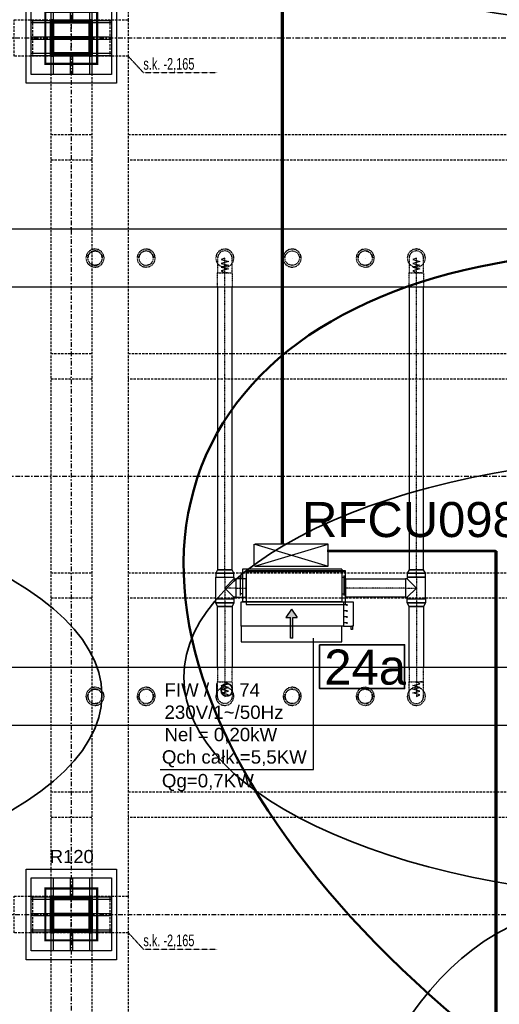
# Model space of a CAD drawing. Header units: centimetres. Extents: x -10729 to 144862, y -4437 to 43656.
# Tile 72 of 148: x 8589 to 9246, y 7277 to 8625. Entities that reach past the tile are written whole.
import ezdxf

# ---------------------------------------------------------------- set-up
doc = ezdxf.new("R2010")
doc.units = ezdxf.units.CM
doc.header["$LTSCALE"] = 0.1
for name, pattern in [('CADVENT_CENTERLINE', [9.9, 7.4, -1, 0.5, -1]), ('CADVENT_HIDDEN', [0.8, 0.25, -0.55]), ('Kondygnacja  -0_5$0$HIDDEN', [9.525, 6.35, -3.175]), ('Kondygnacja  -0_5$0$HIDDEN2', [4.7625, 3.175, -1.5875]), ('Osie rzutów$0$DASHDOT2', [12.7, 6.35, -3.175, 0, -3.175])]:
    doc.linetypes.add(name, pattern=pattern)
for name, color, linetype, lineweight in [('AU opis', 7, 'Continuous', 35), ('AU Sieć LON', 1, 'Continuous', 50), ('AU Strefa obsługiwana', 90, 'Continuous', 35), ('bgde_urządzenia', 3, 'Continuous', 30)]:
    doc.layers.add(name, color=color, linetype=linetype, lineweight=lineweight)
for name, color, linetype in [('AU Szafki Klimakonwektorów', 183, 'Continuous'), ('bgde-nawiewCEN', 7, 'Continuous'), ('bgde-nawiewEXP', 1, 'Continuous'), ('bgde-nawiewHIDDEN', 1, 'Continuous'), ('bgde_opis urządzen', 6, 'Continuous'), ('Kondygnacja  -0_5$0$ARCH_GK', 8, 'Continuous'), ('Kondygnacja  -0_5$0$ARCH_INFO_ODPORNOŚĆ OGNIOWA', 8, 'Continuous'), ('Kondygnacja  -0_5$0$ARCH_KONSTR_POWYŻEJ RZUTU', 8, 'Kondygnacja  -0_5$0$HIDDEN'), ('Kondygnacja  -0_5$0$ARCH_KONSTR_POWYŻEJ RZUTU_IST', 8, 'Kondygnacja  -0_5$0$HIDDEN2'), ('Kondygnacja  -0_5$0$ARCH_OKŁADZINA', 8, 'Continuous'), ('Kondygnacja  -0_5$0$ARCH_SŁUPY', 8, 'Continuous'), ('Osie rzutów$0$ARCH_INFO_OSIE_IST', 8, 'Osie rzutów$0$DASHDOT2'), ('Osie rzutów$0$ARCH_INFO_OSIE_OPISY_IST', 8, 'Continuous')]:
    doc.layers.add(name, color=color, linetype=linetype)
doc.layers.add('Kondygnacja  -0_5$0$ARCH_KONSTRUKCJA_NIEWIDOCZNA', color=8, linetype='Continuous', plot=False)
doc.styles.add('Arial', font='ARIAL.TTF')
doc.styles.add('Kondygnacja  -0_5$0$Arial', font='ARIAL.TTF')
doc.styles.add('Kondygnacja  -0_5$0$BIKTS', font='bikromsw.shx', dxfattribs={"width": 0.8})
pattern_1 = [(45, (-1133.3117, -3177.9858), (-0.6735192, 0.6735192), [])]

# ---------------------------------------------------------------- blocks, each defined once
blk = doc.blocks.new('Osie rzutów')
at = {"layer": 'Osie rzutów$0$ARCH_INFO_OSIE_IST', "ltscale": 10}
for p, q in [((8660, 12510), (8660, 4623.26)), ((8660, 8570), (8660, 8630)), ((4436.04, 8600), (15156.54, 8600)), ((8690, 8600), (8630, 8600)), ((4436.24, 8000), (15156.54, 8000)), ((8660, 7370), (8660, 7430)), ((4436.04, 7400), (15156.54, 7400)), ((8690, 7400), (8630, 7400))]:
    blk.add_line(p, q, dxfattribs=at)
blk = doc.blocks.new('Kondygnacja  -0_5$0$słup_kwadrat')
at = {"layer": 'Kondygnacja  -0_5$0$ARCH_SŁUPY', "lineweight": 40}
h = blk.add_hatch(dxfattribs=at)
h.set_pattern_fill('ANSI31', color=256, scale=0.3, style=0)
h.set_pattern_definition(pattern_1)
h.paths.add_polyline_path([(36, 34), (39, 34), (39, 84), (36, 84)])
h = blk.add_hatch(dxfattribs=at)
h.set_pattern_fill('ANSI31', color=256, scale=0.3, style=0)
h.set_pattern_definition(pattern_1)
h.paths.add_polyline_path([(89, 80), (89, 83), (39, 83), (39, 80)])
h = blk.add_hatch(dxfattribs=at)
h.set_pattern_fill('ANSI31', color=256, scale=0.3, style=0)
h.set_pattern_definition(pattern_1)
h.paths.add_polyline_path([(89, 34), (92, 34), (92, 84), (89, 84)])
h = blk.add_hatch(dxfattribs=at)
h.set_pattern_fill('ANSI31', color=256, scale=0.3, style=0)
h.set_pattern_definition(pattern_1)
h.paths.add_polyline_path([(89, 57.5), (89, 60.5), (39, 60.5), (39, 57.5)])
h = blk.add_hatch(dxfattribs=at)
h.set_pattern_fill('ANSI31', color=256, scale=0.3, style=0)
h.set_pattern_definition(pattern_1)
h.paths.add_polyline_path([(89, 35), (89, 38), (39, 38), (39, 35)])
at = {"layer": 'Kondygnacja  -0_5$0$ARCH_KONSTRUKCJA_NIEWIDOCZNA'}
blk.add_lwpolyline([(119, 109), (119, 9), (9, 9), (9, 109)], close=True, dxfattribs=at)
for points in [[(36, 109), (36, 84)], [(39, 109), (39, 84)], [(62.5, 109), (62.5, 83)], [(65.5, 109), (65.5, 83)], [(89, 109), (89, 84)], [(92, 109), (92, 84)], [(9, 83), (36, 83)], [(92, 83), (119, 83)], [(9, 80), (36, 80)], [(92, 80), (119, 80)], [(9, 60.5), (36, 60.5)], [(9, 57.5), (36, 57.5)], [(92, 60.5), (119, 60.5)], [(92, 57.5), (119, 57.5)], [(9, 38), (36, 38)], [(9, 35), (36, 35)], [(36, 34), (36, 9)], [(39, 34), (39, 9)], [(62.5, 35), (62.5, 9)], [(65.5, 35), (65.5, 9)], [(89, 34), (89, 9)], [(92, 38), (119, 38)], [(92, 35), (119, 35)], [(92, 34), (92, 9)]]:
    blk.add_lwpolyline(points, dxfattribs=at)
at = {"layer": 'Kondygnacja  -0_5$0$ARCH_OKŁADZINA'}
blk.add_lwpolyline([(2, 121), (126, 121), (126, -3), (2, -3)], close=True, dxfattribs=at)
at = {"layer": 'Kondygnacja  -0_5$0$ARCH_SŁUPY', "lineweight": 40}
for p, q in [((39, 60.5), (89, 60.5)), ((89, 57.5), (39, 57.5))]:
    blk.add_line(p, q, dxfattribs=at)
at = {"layer": 'Kondygnacja  -0_5$0$ARCH_SŁUPY', "lineweight": 50, "const_width": 3}
blk.add_lwpolyline([(28.5, 94.5), (99.5, 94.5), (99.5, 23.5), (28.5, 23.5)], close=True, dxfattribs=at)
at = {"layer": 'Kondygnacja  -0_5$0$ARCH_SŁUPY', "lineweight": 40}
for points in [[(36, 84), (39, 84), (39, 34), (36, 34)], [(89, 84), (92, 84), (92, 34), (89, 34)]]:
    blk.add_lwpolyline(points, close=True, dxfattribs=at)
for points in [[(89, 83), (39, 83)], [(39, 80), (89, 80)], [(89, 38), (39, 38)], [(39, 35), (89, 35)]]:
    blk.add_lwpolyline(points, dxfattribs=at)
blk = doc.blocks.new('Kondygnacja  -0_5$0$konstrukcja istniejąca -0.5')
at = {"layer": 'Kondygnacja  -0_5$0$ARCH_KONSTR_POWYŻEJ RZUTU_IST', "ltscale": 10}
for p, q in [((8632, 9775), (8632, 8625)), ((8632, 8575), (8632, 7425)), ((8632, 7375), (8632, 6225))]:
    blk.add_line(p, q, dxfattribs=at)
for points in [[(8688, 9775), (8688, 8625)], [(8738, 9775), (8738, 8625)], [(8738, 8575), (8582, 8575), (8582, 8625), (8738, 8625), (8738, 8575)], [(8688, 8575), (8688, 7425)], [(8738, 8575), (8738, 7425)], [(8632, 8167.9), (8688, 8167.9)], [(8738, 8167.9), (9782, 8167.9)], [(8688, 8132.9), (8632, 8132.9)], [(9782, 8132.9), (8738, 8132.9)], [(8738, 7375), (8582, 7375), (8582, 7425), (8738, 7425), (8738, 7375)], [(8688, 7375), (8688, 6225)], [(8738, 7375), (8738, 6225)]]:
    blk.add_lwpolyline(points, dxfattribs=at)
at = {"layer": 'Kondygnacja  -0_5$0$ARCH_KONSTR_POWYŻEJ RZUTU_IST', "ltscale": 10, "elevation": 0}
for points in [[(8607, 8625), (8607, 8575)], [(8713, 8625), (8713, 8575)], [(8632, 8467.9), (8688, 8467.9)], [(8738, 8467.9), (9782, 8467.9)], [(8688, 8432.9), (8632, 8432.9)], [(9782, 8432.9), (8738, 8432.9)], [(8632, 7867.9), (8688, 7867.9)], [(8738, 7867.9), (9782, 7867.9)], [(8688, 7832.9), (8632, 7832.9)], [(9782, 7832.9), (8738, 7832.9)], [(8632, 7567.9), (8688, 7567.9)], [(8738, 7567.9), (9782, 7567.9)], [(8688, 7532.9), (8632, 7532.9)], [(9782, 7532.9), (8738, 7532.9)], [(8607, 7425), (8607, 7375)], [(8713, 7425), (8713, 7375)]]:
    blk.add_lwpolyline(points, dxfattribs=at)
at = {"layer": 'Kondygnacja  -0_5$0$ARCH_KONSTR_POWYŻEJ RZUTU_IST'}
for points in [[(8738, 8575), (8758.7, 8552.5), (8859.8, 8552.5)], [(8738, 7375), (8758.7, 7352.5), (8859.8, 7352.5)]]:
    blk.add_lwpolyline(points, dxfattribs=at)
at = {"layer": 'Kondygnacja  -0_5$0$ARCH_KONSTR_POWYŻEJ RZUTU_IST', "style": 'Kondygnacja  -0_5$0$BIKTS', "width": 0.7}
for p in [(8758.7, 8556.5), (8758.7, 7356.5)]:
    blk.add_text('s.k. -2,165', height=16, dxfattribs=at).set_placement(p)

msp = doc.modelspace()

# ---------------------------------------------------------------- hatches: boundary and pattern name
at = {"layer": 'bgde_urządzenia'}
h = msp.add_hatch(color=256, dxfattribs=at)
h.paths.add_polyline_path([(8963.219, 7794.916), (8960.219, 7794.916), (8960.219, 7806.582), (8954.029, 7806.582), (8961.719, 7818.009), (8969.409, 7806.582), (8963.219, 7806.582)])
h.paths.add_polyline_path([(8963.219, 7778.248), (8960.219, 7778.248), (8960.219, 7794.916), (8963.219, 7794.916)])

# ---------------------------------------------------------------- linework, layer by layer
at = {"layer": 'AU opis'}
msp.add_lwpolyline([(9000.045, 7769.207), (9116.433, 7769.207), (9116.433, 7709.2), (9000.045, 7709.2)], close=True, dxfattribs=at)
at = {"layer": 'AU Sieć LON', "color": 1}
for p, q in [((8948.486, 7907.525), (8948.486, 9094.896)), ((8949.725, 7907.007), (8949.725, 9094.377)), ((9241.029, 7897.676), (9010.335, 7897.676)), ((9242.269, 7897.157), (9011.575, 7897.157)), ((9241.029, 7065.423), (9241.029, 7897.676)), ((9242.269, 7064.905), (9242.269, 7897.157))]:
    msp.add_line(p, q, dxfattribs=at)
at = {"layer": 'AU Sieć LON', "color": 4, "lineweight": 50}
msp.add_ellipse((9941.574, 7546.233), major_axis=(1097.156, -482.228), ratio=0.53924576, dxfattribs=at)
at = {"layer": 'AU Strefa obsługiwana'}
for centre, major_axis, ratio in [((9570.947, 8913.572), (845.197, 0), 0.35891006), ((7856.68, 8894.326), (845.197, 0), 0.35891006), ((9510.16, 7724.72), (695.983, 0), 0.43585837), ((7856.68, 7700.468), (845.197, 0), 0.35891006)]:
    msp.add_ellipse(centre, major_axis=major_axis, ratio=ratio, dxfattribs=at)
at = {"layer": 'AU Strefa obsługiwana', "extrusion": (0, 0, -1)}
msp.add_ellipse((9363.893, 6847.818), major_axis=(0, -559.502), ratio=0.63510733, start_param=-1.57079633, end_param=4.71238898, dxfattribs=at)
at = {"layer": 'AU Szafki Klimakonwektorów'}
for p, q in [((8910.125, 7907.007), (8910.125, 7877.007)), ((9011.575, 7907.007), (8911.575, 7907.007)), ((8911.575, 7877.007), (9011.575, 7907.007)), ((8911.575, 7907.007), (9011.575, 7877.007)), ((9011.575, 7877.007), (9011.575, 7907.007)), ((8911.575, 7877.007), (9011.575, 7877.007))]:
    msp.add_line(p, q, dxfattribs=at)
at = {"layer": 'bgde-nawiewCEN', "linetype": 'CADVENT_CENTERLINE', "ltscale": 0.06}
for p, q in [((8870.306, 8298.547), (8870.306, 8298.594)), ((8870.306, 8298.434), (8870.306, 8298.547)), ((8870.306, 8298.215), (8870.306, 8298.434)), ((8870.306, 8297.853), (8870.306, 8298.215)), ((8870.306, 8297.314), (8870.306, 8297.853)), ((8870.306, 8296.562), (8870.306, 8297.314)), ((8870.306, 8295.56), (8870.306, 8296.562)), ((8870.306, 8294.274), (8870.306, 8295.56)), ((8870.306, 8292.668), (8870.306, 8294.274)), ((8870.306, 8290.707), (8870.306, 8292.668)), ((8870.306, 8288.354), (8870.306, 8290.707)), ((9132.52, 8298.547), (9132.52, 8298.594)), ((9132.52, 8298.434), (9132.52, 8298.547)), ((9132.52, 8298.215), (9132.52, 8298.434)), ((9132.52, 8297.853), (9132.52, 8298.215)), ((9132.52, 8297.314), (9132.52, 8297.853)), ((9132.52, 8296.562), (9132.52, 8297.314)), ((9132.52, 8295.56), (9132.52, 8296.562)), ((9132.52, 8294.274), (9132.52, 8295.56)), ((9132.52, 8292.668), (9132.52, 8294.274)), ((9132.52, 8290.707), (9132.52, 8292.668)), ((9132.52, 8288.354), (9132.52, 8290.707)), ((8870.306, 8285.575), (8870.306, 8288.354)), ((8870.306, 8280.464), (8870.306, 8285.575)), ((8870.306, 8278.594), (8870.306, 8280.464)), ((8870.306, 7872.014), (8870.306, 8278.594)), ((9132.52, 8285.575), (9132.52, 8288.354)), ((9132.52, 8280.464), (9132.52, 8285.575)), ((9132.52, 8278.594), (9132.52, 8280.464)), ((9132.52, 7872.014), (9132.52, 8278.594)), ((8870.306, 7861.714), (8870.306, 7872.014)), ((8870.306, 7861.714), (8870.306, 7846.914)), ((9132.52, 7861.714), (9132.52, 7872.014)), ((9132.52, 7861.714), (9132.52, 7846.914)), ((8870.306, 7846.914), (8870.306, 7832.114)), ((8885.306, 7846.914), (8870.306, 7846.914)), ((8885.306, 7846.914), (8899.306, 7846.914)), ((8899.706, 7846.914), (8899.306, 7846.914)), ((9035.706, 7846.914), (9036.106, 7846.914)), ((9117.52, 7846.914), (9036.106, 7846.914)), ((9117.52, 7846.914), (9132.52, 7846.914)), ((9132.52, 7846.914), (9132.52, 7832.114)), ((8870.306, 7832.114), (8870.306, 7821.814)), ((9132.52, 7832.114), (9132.52, 7821.814)), ((8870.306, 7821.814), (8870.306, 7718.603)), ((9132.52, 7821.814), (9132.52, 7718.603)), ((8870.306, 7718.603), (8870.306, 7716.734)), ((8870.306, 7716.734), (8870.306, 7711.623)), ((8870.306, 7711.623), (8870.306, 7708.843)), ((9132.52, 7718.603), (9132.52, 7716.734)), ((9132.52, 7716.734), (9132.52, 7711.623)), ((9132.52, 7711.623), (9132.52, 7708.843)), ((8870.306, 7708.843), (8870.306, 7706.491)), ((8870.306, 7706.491), (8870.306, 7704.529)), ((8870.306, 7704.529), (8870.306, 7702.923)), ((8870.306, 7702.923), (8870.306, 7701.637)), ((8870.306, 7701.637), (8870.306, 7700.636)), ((8870.306, 7700.636), (8870.306, 7699.883)), ((8870.306, 7699.883), (8870.306, 7699.344)), ((8870.306, 7699.344), (8870.306, 7698.983)), ((8870.306, 7698.983), (8870.306, 7698.763)), ((8870.306, 7698.763), (8870.306, 7698.651)), ((8870.306, 7698.651), (8870.306, 7698.603)), ((9132.52, 7708.843), (9132.52, 7706.491)), ((9132.52, 7706.491), (9132.52, 7704.529)), ((9132.52, 7704.529), (9132.52, 7702.923)), ((9132.52, 7702.923), (9132.52, 7701.637)), ((9132.52, 7701.637), (9132.52, 7700.636)), ((9132.52, 7700.636), (9132.52, 7699.883)), ((9132.52, 7699.883), (9132.52, 7699.344)), ((9132.52, 7699.344), (9132.52, 7698.983)), ((9132.52, 7698.983), (9132.52, 7698.763)), ((9132.52, 7698.763), (9132.52, 7698.651)), ((9132.52, 7698.651), (9132.52, 7698.603))]:
    msp.add_line(p, q, dxfattribs=at)
at = {"layer": 'bgde-nawiewEXP', "linetype": 'Continuous'}
for points in [[(8060.424, 8338.601), (10181.223, 8338.601), (10181.223, 8258.601), (8060.424, 8258.601)], [(8860.306, 8258.601), (8860.306, 7872.014), (8880.306, 7872.014), (8880.306, 8258.601)], [(9122.52, 8258.601), (9122.52, 7872.014), (9142.52, 7872.014), (9142.52, 8258.601)], [(8857.806, 7832.114), (8857.806, 7861.714), (8882.806, 7861.714), (8882.806, 7859.414)], [(8857.806, 7832.114), (8882.806, 7832.114), (8882.806, 7834.414), (8870.306, 7846.914), (8882.806, 7859.414), (8885.306, 7859.414), (8885.306, 7834.414), (8882.806, 7834.414)], [(8899.306, 7834.414), (8899.306, 7859.414), (8899.706, 7859.414)], [(9035.706, 7834.414), (9036.106, 7834.414), (9036.106, 7859.414), (9035.706, 7859.414)], [(9120.02, 7834.414), (9132.52, 7846.914), (9120.02, 7859.414)], [(8899.306, 7834.414), (8899.706, 7834.414)], [(8860.306, 7738.601), (8860.306, 7821.814), (8880.306, 7821.814), (8880.306, 7738.601)], [(9122.52, 7738.601), (9122.52, 7821.814), (9142.52, 7821.814), (9142.52, 7738.601)], [(8060.424, 7738.601), (12182.4, 7738.601), (12182.4, 7658.601), (8060.424, 7658.601)]]:
    msp.add_lwpolyline(points, dxfattribs=at)
for points in [[(8857.806, 7861.714), (8882.806, 7861.714), (8882.806, 7867.199), (8880.306, 7872.014), (8860.306, 7872.014), (8857.806, 7867.199), (8857.806, 7867.199), (8858.758, 7867.199), (8858.758, 7867.199), (8857.806, 7867.199), (8857.806, 7867.199)], [(8858.758, 7867.199), (8861.467, 7867.199), (8861.467, 7867.199)], [(8861.467, 7867.199), (8865.523, 7867.199), (8865.523, 7867.199)], [(8865.523, 7867.199), (8870.306, 7867.199), (8870.306, 7867.199)], [(8870.306, 7867.199), (8875.09, 7867.199), (8875.09, 7867.199)], [(8875.09, 7867.199), (8879.145, 7867.199), (8879.145, 7867.199)], [(8879.145, 7867.199), (8881.855, 7867.199), (8881.855, 7867.199)], [(8881.855, 7867.199), (8882.806, 7867.199), (8882.806, 7867.199)], [(8885.306, 7834.414), (8899.306, 7834.414), (8899.306, 7859.414), (8885.306, 7859.414), (8885.306, 7835.366)], [(8899.706, 7869.414), (9035.706, 7869.414), (9035.706, 7870.414), (8899.706, 7870.414)], [(8899.706, 7824.414), (9035.706, 7824.414), (9035.706, 7869.414), (8899.706, 7869.414)], [(9036.106, 7834.414), (9036.106, 7859.414), (9117.52, 7859.414), (9117.52, 7834.414)], [(9117.52, 7834.414), (9120.02, 7834.414), (9120.02, 7832.114), (9145.02, 7832.114), (9145.02, 7861.714), (9120.02, 7861.714), (9120.02, 7859.414), (9117.52, 7859.414), (9117.52, 7835.366)], [(9120.02, 7861.714), (9145.02, 7861.714), (9145.02, 7867.199), (9142.52, 7872.014), (9122.52, 7872.014), (9120.02, 7867.199), (9120.02, 7867.199), (9120.972, 7867.199), (9120.972, 7867.199), (9120.02, 7867.199), (9120.02, 7867.199)], [(9120.972, 7867.199), (9123.681, 7867.199), (9123.681, 7867.199)], [(9123.681, 7867.199), (9127.737, 7867.199), (9127.737, 7867.199)], [(9127.737, 7867.199), (9132.52, 7867.199), (9132.52, 7867.199)], [(9132.52, 7867.199), (9137.304, 7867.199), (9137.304, 7867.199)], [(9137.304, 7867.199), (9141.359, 7867.199), (9141.359, 7867.199)], [(9141.359, 7867.199), (9144.069, 7867.199), (9144.069, 7867.199)], [(9144.069, 7867.199), (9145.02, 7867.199), (9145.02, 7867.199)], [(8857.806, 7826.63), (8857.806, 7832.114), (8882.806, 7832.114), (8882.806, 7826.63), (8880.306, 7821.814), (8860.306, 7821.814)], [(9120.02, 7826.63), (9120.02, 7832.114), (9145.02, 7832.114), (9145.02, 7826.63), (9142.52, 7821.814), (9122.52, 7821.814)], [(8857.806, 7826.63), (8858.758, 7826.63), (8858.758, 7826.63)], [(8858.758, 7826.63), (8861.467, 7826.63), (8861.467, 7826.63)], [(8861.467, 7826.63), (8865.523, 7826.63), (8865.523, 7826.63)], [(8865.523, 7826.63), (8870.306, 7826.63), (8870.306, 7826.63)], [(8870.306, 7826.63), (8875.09, 7826.63), (8875.09, 7826.63)], [(8875.09, 7826.63), (8879.145, 7826.63), (8879.145, 7826.63)], [(8879.145, 7826.63), (8881.855, 7826.63), (8881.855, 7826.63)], [(8881.855, 7826.63), (8882.806, 7826.63), (8882.806, 7826.63)], [(9120.02, 7826.63), (9120.972, 7826.63), (9120.972, 7826.63)], [(9120.972, 7826.63), (9123.681, 7826.63), (9123.681, 7826.63)], [(9123.681, 7826.63), (9127.737, 7826.63), (9127.737, 7826.63)], [(9127.737, 7826.63), (9132.52, 7826.63), (9132.52, 7826.63)], [(9132.52, 7826.63), (9137.304, 7826.63), (9137.304, 7826.63)], [(9137.304, 7826.63), (9141.359, 7826.63), (9141.359, 7826.63)], [(9141.359, 7826.63), (9144.069, 7826.63), (9144.069, 7826.63)], [(9144.069, 7826.63), (9145.02, 7826.63), (9145.02, 7826.63)]]:
    msp.add_lwpolyline(points, close=True, dxfattribs=at)
at = {"layer": 'bgde-nawiewHIDDEN', "linetype": 'CADVENT_HIDDEN'}
for points in [[(8680.02, 8298.594), (8680.972, 8293.811), (8683.681, 8289.755), (8687.737, 8287.046), (8692.52, 8286.094), (8697.304, 8287.046), (8701.359, 8289.755), (8704.069, 8293.811), (8705.02, 8298.594), (8704.069, 8303.378), (8701.359, 8307.433), (8697.304, 8310.143), (8692.52, 8311.094), (8687.737, 8310.143), (8683.681, 8307.433), (8680.972, 8303.378)], [(8680.02, 8298.594), (8680.972, 8293.811), (8683.681, 8289.755), (8687.737, 8287.046), (8692.52, 8286.094), (8697.304, 8287.046), (8701.359, 8289.755), (8704.069, 8293.811), (8705.02, 8298.594), (8704.069, 8303.378), (8701.359, 8307.433), (8697.304, 8310.143), (8692.52, 8311.094), (8687.737, 8310.143), (8683.681, 8307.433), (8680.972, 8303.378)], [(8682.52, 8298.594), (8683.281, 8294.767), (8685.449, 8291.523), (8688.693, 8289.355), (8692.52, 8288.594), (8696.347, 8289.355), (8699.591, 8291.523), (8701.759, 8294.767), (8702.52, 8298.594), (8701.759, 8302.421), (8699.591, 8305.665), (8696.347, 8307.833), (8692.52, 8308.594), (8688.693, 8307.833), (8685.449, 8305.665), (8683.281, 8302.421)], [(8682.52, 8298.594), (8683.281, 8302.421), (8685.449, 8305.665), (8688.693, 8307.833), (8692.52, 8308.594), (8696.347, 8307.833), (8699.591, 8305.665), (8701.759, 8302.421), (8702.52, 8298.594), (8701.759, 8294.767), (8699.591, 8291.523), (8696.347, 8289.355), (8692.52, 8288.594), (8688.693, 8289.355), (8685.449, 8291.523), (8683.281, 8294.767)], [(8750.02, 8298.594), (8750.972, 8293.811), (8753.681, 8289.755), (8757.737, 8287.046), (8762.52, 8286.094), (8767.304, 8287.046), (8771.359, 8289.755), (8774.069, 8293.811), (8775.02, 8298.594), (8774.069, 8303.378), (8771.359, 8307.433), (8767.304, 8310.143), (8762.52, 8311.094), (8757.737, 8310.143), (8753.681, 8307.433), (8750.972, 8303.378)], [(8750.02, 8298.594), (8750.972, 8293.811), (8753.681, 8289.755), (8757.737, 8287.046), (8762.52, 8286.094), (8767.304, 8287.046), (8771.359, 8289.755), (8774.069, 8293.811), (8775.02, 8298.594), (8774.069, 8303.378), (8771.359, 8307.433), (8767.304, 8310.143), (8762.52, 8311.094), (8757.737, 8310.143), (8753.681, 8307.433), (8750.972, 8303.378)], [(8752.52, 8298.594), (8753.281, 8294.767), (8755.449, 8291.523), (8758.693, 8289.355), (8762.52, 8288.594), (8766.347, 8289.355), (8769.591, 8291.523), (8771.759, 8294.767), (8772.52, 8298.594), (8771.759, 8302.421), (8769.591, 8305.665), (8766.347, 8307.833), (8762.52, 8308.594), (8758.693, 8307.833), (8755.449, 8305.665), (8753.281, 8302.421)], [(8857.806, 8298.594), (8858.758, 8293.811), (8861.467, 8289.755), (8865.523, 8287.046), (8870.306, 8286.094), (8875.09, 8287.046), (8879.145, 8289.755), (8881.855, 8293.811), (8882.806, 8298.594), (8881.855, 8303.378), (8879.145, 8307.433), (8875.09, 8310.143), (8870.306, 8311.094), (8865.523, 8310.143), (8861.467, 8307.433), (8858.758, 8303.378)], [(8857.806, 8298.594), (8858.758, 8293.811), (8861.467, 8289.755), (8865.523, 8287.046), (8870.306, 8286.094), (8875.09, 8287.046), (8879.145, 8289.755), (8881.855, 8293.811), (8882.806, 8298.594), (8881.855, 8303.378), (8879.145, 8307.433), (8875.09, 8310.143), (8870.306, 8311.094), (8865.523, 8310.143), (8861.467, 8307.433), (8858.758, 8303.378)], [(8950.02, 8298.594), (8950.972, 8293.811), (8953.681, 8289.755), (8957.737, 8287.046), (8962.52, 8286.094), (8967.304, 8287.046), (8971.359, 8289.755), (8974.069, 8293.811), (8975.02, 8298.594), (8974.069, 8303.378), (8971.359, 8307.433), (8967.304, 8310.143), (8962.52, 8311.094), (8957.737, 8310.143), (8953.681, 8307.433), (8950.972, 8303.378)], [(8950.02, 8298.594), (8950.972, 8293.811), (8953.681, 8289.755), (8957.737, 8287.046), (8962.52, 8286.094), (8967.304, 8287.046), (8971.359, 8289.755), (8974.069, 8293.811), (8975.02, 8298.594), (8974.069, 8303.378), (8971.359, 8307.433), (8967.304, 8310.143), (8962.52, 8311.094), (8957.737, 8310.143), (8953.681, 8307.433), (8950.972, 8303.378)], [(8952.52, 8298.594), (8953.281, 8302.421), (8955.449, 8305.665), (8958.693, 8307.833), (8962.52, 8308.594), (8966.347, 8307.833), (8969.591, 8305.665), (8971.759, 8302.421), (8972.52, 8298.594), (8971.759, 8294.767), (8969.591, 8291.523), (8966.347, 8289.355), (8962.52, 8288.594), (8958.693, 8289.355), (8955.449, 8291.523), (8953.281, 8294.767)], [(8952.52, 8298.594), (8953.281, 8302.421), (8955.449, 8305.665), (8958.693, 8307.833), (8962.52, 8308.594), (8966.347, 8307.833), (8969.591, 8305.665), (8971.759, 8302.421), (8972.52, 8298.594), (8971.759, 8294.767), (8969.591, 8291.523), (8966.347, 8289.355), (8962.52, 8288.594), (8958.693, 8289.355), (8955.449, 8291.523), (8953.281, 8294.767)], [(9050.02, 8298.594), (9050.972, 8293.811), (9053.681, 8289.755), (9057.737, 8287.046), (9062.52, 8286.094), (9067.304, 8287.046), (9071.359, 8289.755), (9074.069, 8293.811), (9075.02, 8298.594), (9074.069, 8303.378), (9071.359, 8307.433), (9067.304, 8310.143), (9062.52, 8311.094), (9057.737, 8310.143), (9053.681, 8307.433), (9050.972, 8303.378)], [(9050.02, 8298.594), (9050.972, 8293.811), (9053.681, 8289.755), (9057.737, 8287.046), (9062.52, 8286.094), (9067.304, 8287.046), (9071.359, 8289.755), (9074.069, 8293.811), (9075.02, 8298.594), (9074.069, 8303.378), (9071.359, 8307.433), (9067.304, 8310.143), (9062.52, 8311.094), (9057.737, 8310.143), (9053.681, 8307.433), (9050.972, 8303.378)], [(9052.52, 8298.594), (9053.281, 8294.767), (9055.449, 8291.523), (9058.693, 8289.355), (9062.52, 8288.594), (9066.347, 8289.355), (9069.591, 8291.523), (9071.759, 8294.767), (9072.52, 8298.594), (9071.759, 8302.421), (9069.591, 8305.665), (9066.347, 8307.833), (9062.52, 8308.594), (9058.693, 8307.833), (9055.449, 8305.665), (9053.281, 8302.421)], [(9052.52, 8298.594), (9053.281, 8302.421), (9055.449, 8305.665), (9058.693, 8307.833), (9062.52, 8308.594), (9066.347, 8307.833), (9069.591, 8305.665), (9071.759, 8302.421), (9072.52, 8298.594), (9071.759, 8294.767), (9069.591, 8291.523), (9066.347, 8289.355), (9062.52, 8288.594), (9058.693, 8289.355), (9055.449, 8291.523), (9053.281, 8294.767)], [(9120.02, 8298.594), (9120.972, 8293.811), (9123.681, 8289.755), (9127.737, 8287.046), (9132.52, 8286.094), (9137.304, 8287.046), (9141.359, 8289.755), (9144.069, 8293.811), (9145.02, 8298.594), (9144.069, 8303.378), (9141.359, 8307.433), (9137.304, 8310.143), (9132.52, 8311.094), (9127.737, 8310.143), (9123.681, 8307.433), (9120.972, 8303.378)], [(9120.02, 8298.594), (9120.972, 8293.811), (9123.681, 8289.755), (9127.737, 8287.046), (9132.52, 8286.094), (9137.304, 8287.046), (9141.359, 8289.755), (9144.069, 8293.811), (9145.02, 8298.594), (9144.069, 8303.378), (9141.359, 8307.433), (9137.304, 8310.143), (9132.52, 8311.094), (9127.737, 8310.143), (9123.681, 8307.433), (9120.972, 8303.378)], [(8680.02, 7698.603), (8680.972, 7693.82), (8683.681, 7689.764), (8687.737, 7687.055), (8692.52, 7686.103), (8697.304, 7687.055), (8701.359, 7689.764), (8704.069, 7693.82), (8705.02, 7698.603), (8704.069, 7703.387), (8701.359, 7707.442), (8697.304, 7710.152), (8692.52, 7711.103), (8687.737, 7710.152), (8683.681, 7707.442), (8680.972, 7703.387)], [(8680.02, 7698.603), (8680.972, 7693.82), (8683.681, 7689.764), (8687.737, 7687.055), (8692.52, 7686.103), (8697.304, 7687.055), (8701.359, 7689.764), (8704.069, 7693.82), (8705.02, 7698.603), (8704.069, 7703.387), (8701.359, 7707.442), (8697.304, 7710.152), (8692.52, 7711.103), (8687.737, 7710.152), (8683.681, 7707.442), (8680.972, 7703.387)], [(8750.02, 7698.603), (8750.972, 7693.82), (8753.681, 7689.764), (8757.737, 7687.055), (8762.52, 7686.103), (8767.304, 7687.055), (8771.359, 7689.764), (8774.069, 7693.82), (8775.02, 7698.603), (8774.069, 7703.387), (8771.359, 7707.442), (8767.304, 7710.152), (8762.52, 7711.103), (8757.737, 7710.152), (8753.681, 7707.442), (8750.972, 7703.387)], [(8750.02, 7698.603), (8750.972, 7693.82), (8753.681, 7689.764), (8757.737, 7687.055), (8762.52, 7686.103), (8767.304, 7687.055), (8771.359, 7689.764), (8774.069, 7693.82), (8775.02, 7698.603), (8774.069, 7703.387), (8771.359, 7707.442), (8767.304, 7710.152), (8762.52, 7711.103), (8757.737, 7710.152), (8753.681, 7707.442), (8750.972, 7703.387)], [(8857.806, 7698.603), (8858.758, 7693.82), (8861.467, 7689.764), (8865.523, 7687.055), (8870.306, 7686.103), (8875.09, 7687.055), (8879.145, 7689.764), (8881.855, 7693.82), (8882.806, 7698.603), (8881.855, 7703.387), (8879.145, 7707.442), (8875.09, 7710.152), (8870.306, 7711.103), (8865.523, 7710.152), (8861.467, 7707.442), (8858.758, 7703.387)], [(8857.806, 7698.603), (8858.758, 7693.82), (8861.467, 7689.764), (8865.523, 7687.055), (8870.306, 7686.103), (8875.09, 7687.055), (8879.145, 7689.764), (8881.855, 7693.82), (8882.806, 7698.603), (8881.855, 7703.387), (8879.145, 7707.442), (8875.09, 7710.152), (8870.306, 7711.103), (8865.523, 7710.152), (8861.467, 7707.442), (8858.758, 7703.387)], [(8860.306, 7701.637), (8860.306, 7718.603), (8880.306, 7718.603), (8880.306, 7698.603), (8879.545, 7694.776), (8877.377, 7691.532), (8874.133, 7689.364), (8870.306, 7688.603), (8866.479, 7689.364), (8863.235, 7691.532), (8861.067, 7694.776), (8860.306, 7698.603), (8860.306, 7700.636)], [(8950.02, 7698.603), (8950.972, 7693.82), (8953.681, 7689.764), (8957.737, 7687.055), (8962.52, 7686.103), (8967.304, 7687.055), (8971.359, 7689.764), (8974.069, 7693.82), (8975.02, 7698.603), (8974.069, 7703.387), (8971.359, 7707.442), (8967.304, 7710.152), (8962.52, 7711.103), (8957.737, 7710.152), (8953.681, 7707.442), (8950.972, 7703.387)], [(8950.02, 7698.603), (8950.972, 7693.82), (8953.681, 7689.764), (8957.737, 7687.055), (8962.52, 7686.103), (8967.304, 7687.055), (8971.359, 7689.764), (8974.069, 7693.82), (8975.02, 7698.603), (8974.069, 7703.387), (8971.359, 7707.442), (8967.304, 7710.152), (8962.52, 7711.103), (8957.737, 7710.152), (8953.681, 7707.442), (8950.972, 7703.387)], [(9050.02, 7698.603), (9050.972, 7693.82), (9053.681, 7689.764), (9057.737, 7687.055), (9062.52, 7686.103), (9067.304, 7687.055), (9071.359, 7689.764), (9074.069, 7693.82), (9075.02, 7698.603), (9074.069, 7703.387), (9071.359, 7707.442), (9067.304, 7710.152), (9062.52, 7711.103), (9057.737, 7710.152), (9053.681, 7707.442), (9050.972, 7703.387)], [(9050.02, 7698.603), (9050.972, 7693.82), (9053.681, 7689.764), (9057.737, 7687.055), (9062.52, 7686.103), (9067.304, 7687.055), (9071.359, 7689.764), (9074.069, 7693.82), (9075.02, 7698.603), (9074.069, 7703.387), (9071.359, 7707.442), (9067.304, 7710.152), (9062.52, 7711.103), (9057.737, 7710.152), (9053.681, 7707.442), (9050.972, 7703.387)], [(9120.02, 7698.603), (9120.972, 7693.82), (9123.681, 7689.764), (9127.737, 7687.055), (9132.52, 7686.103), (9137.304, 7687.055), (9141.359, 7689.764), (9144.069, 7693.82), (9145.02, 7698.603), (9144.069, 7703.387), (9141.359, 7707.442), (9137.304, 7710.152), (9132.52, 7711.103), (9127.737, 7710.152), (9123.681, 7707.442), (9120.972, 7703.387)], [(9120.02, 7698.603), (9120.972, 7693.82), (9123.681, 7689.764), (9127.737, 7687.055), (9132.52, 7686.103), (9137.304, 7687.055), (9141.359, 7689.764), (9144.069, 7693.82), (9145.02, 7698.603), (9144.069, 7703.387), (9141.359, 7707.442), (9137.304, 7710.152), (9132.52, 7711.103), (9127.737, 7710.152), (9123.681, 7707.442), (9120.972, 7703.387)], [(8682.52, 7698.603), (8683.281, 7694.776), (8685.449, 7691.532), (8688.693, 7689.364), (8692.52, 7688.603), (8696.347, 7689.364), (8699.591, 7691.532), (8701.759, 7694.776), (8702.52, 7698.603), (8701.759, 7702.43), (8699.591, 7705.674), (8696.347, 7707.842), (8692.52, 7708.603), (8688.693, 7707.842), (8685.449, 7705.674), (8683.281, 7702.43)], [(8752.52, 7698.603), (8753.281, 7694.776), (8755.449, 7691.532), (8758.693, 7689.364), (8762.52, 7688.603), (8766.347, 7689.364), (8769.591, 7691.532), (8771.759, 7694.776), (8772.52, 7698.603), (8771.759, 7702.43), (8769.591, 7705.674), (8766.347, 7707.842), (8762.52, 7708.603), (8758.693, 7707.842), (8755.449, 7705.674), (8753.281, 7702.43)], [(8752.52, 7698.603), (8753.281, 7702.43), (8755.449, 7705.674), (8758.693, 7707.842), (8762.52, 7708.603), (8766.347, 7707.842), (8769.591, 7705.674), (8771.759, 7702.43), (8772.52, 7698.603), (8771.759, 7694.776), (8769.591, 7691.532), (8766.347, 7689.364), (8762.52, 7688.603), (8758.693, 7689.364), (8755.449, 7691.532), (8753.281, 7694.776)], [(8952.52, 7698.603), (8953.281, 7694.776), (8955.449, 7691.532), (8958.693, 7689.364), (8962.52, 7688.603), (8966.347, 7689.364), (8969.591, 7691.532), (8971.759, 7694.776), (8972.52, 7698.603), (8971.759, 7702.43), (8969.591, 7705.674), (8966.347, 7707.842), (8962.52, 7708.603), (8958.693, 7707.842), (8955.449, 7705.674), (8953.281, 7702.43)], [(8952.52, 7698.603), (8953.281, 7702.43), (8955.449, 7705.674), (8958.693, 7707.842), (8962.52, 7708.603), (8966.347, 7707.842), (8969.591, 7705.674), (8971.759, 7702.43), (8972.52, 7698.603), (8971.759, 7694.776), (8969.591, 7691.532), (8966.347, 7689.364), (8962.52, 7688.603), (8958.693, 7689.364), (8955.449, 7691.532), (8953.281, 7694.776)], [(9052.52, 7698.603), (9053.281, 7694.776), (9055.449, 7691.532), (9058.693, 7689.364), (9062.52, 7688.603), (9066.347, 7689.364), (9069.591, 7691.532), (9071.759, 7694.776), (9072.52, 7698.603), (9071.759, 7702.43), (9069.591, 7705.674), (9066.347, 7707.842), (9062.52, 7708.603), (9058.693, 7707.842), (9055.449, 7705.674), (9053.281, 7702.43)], [(9052.52, 7698.603), (9053.281, 7702.43), (9055.449, 7705.674), (9058.693, 7707.842), (9062.52, 7708.603), (9066.347, 7707.842), (9069.591, 7705.674), (9071.759, 7702.43), (9072.52, 7698.603), (9071.759, 7694.776), (9069.591, 7691.532), (9066.347, 7689.364), (9062.52, 7688.603), (9058.693, 7689.364), (9055.449, 7691.532), (9053.281, 7694.776)]]:
    msp.add_lwpolyline(points, close=True, dxfattribs=at)
for points in [[(8753.281, 8302.421), (8755.449, 8305.665), (8758.693, 8307.833), (8762.52, 8308.594), (8766.347, 8307.833)], [(8766.347, 8307.833), (8762.52, 8308.594)], [(8766.347, 8307.833), (8769.591, 8305.665), (8771.759, 8302.421)], [(8771.759, 8302.421), (8769.591, 8305.665)], [(8860.306, 8258.601), (8860.306, 8278.594), (8880.306, 8278.594), (8880.306, 8298.594), (8879.545, 8302.421), (8877.377, 8305.665), (8874.133, 8307.833), (8870.306, 8308.594), (8866.479, 8307.833), (8863.235, 8305.665), (8861.067, 8302.421), (8860.306, 8298.594), (8860.306, 8278.594), (8874.133, 8278.594)], [(9122.52, 8258.601), (9122.52, 8278.594), (9142.52, 8278.594), (9142.52, 8298.594), (9141.759, 8302.421), (9139.591, 8305.665), (9136.347, 8307.833), (9132.52, 8308.594), (9128.693, 8307.833), (9125.449, 8305.665), (9123.281, 8302.421), (9122.52, 8298.594), (9122.52, 8278.594), (9136.347, 8278.594)], [(8752.52, 8298.594), (8753.281, 8302.421)], [(8753.281, 8302.421), (8752.52, 8298.594)], [(8752.52, 8298.594), (8753.281, 8294.767), (8755.449, 8291.523), (8758.693, 8289.355), (8762.52, 8288.594), (8766.347, 8289.355)], [(8766.347, 8289.355), (8769.591, 8291.523), (8771.759, 8294.767)], [(8771.759, 8294.767), (8769.591, 8291.523)], [(8771.759, 8294.767), (8772.52, 8298.594), (8771.759, 8302.421)], [(8771.759, 8302.421), (8772.52, 8298.594)], [(8766.347, 8289.355), (8762.52, 8288.594)], [(8874.133, 8278.594), (8870.306, 8278.594)], [(8874.133, 8278.594), (8880.306, 8278.594), (8880.306, 8258.601)], [(9136.347, 8278.594), (9132.52, 8278.594)], [(9136.347, 8278.594), (9139.591, 8278.594)], [(9139.591, 8278.594), (9136.347, 8278.594)], [(9139.591, 8278.594), (9142.52, 8278.594), (9142.52, 8258.601)], [(8899.706, 7834.414), (8899.706, 7859.414)], [(9035.706, 7834.414), (9035.706, 7859.414)], [(8860.306, 7738.601), (8860.306, 7718.603), (8880.306, 7718.603), (8880.306, 7738.601)], [(9122.52, 7738.601), (9122.52, 7718.603), (9142.52, 7718.603), (9142.52, 7738.601)], [(9122.52, 7698.603), (9122.52, 7718.603), (9139.591, 7718.603)], [(9122.52, 7698.603), (9123.281, 7694.776), (9125.449, 7691.532), (9128.693, 7689.364), (9132.52, 7688.603), (9136.347, 7689.364), (9139.591, 7691.532), (9141.759, 7694.776), (9142.52, 7698.603), (9142.52, 7718.603), (9139.591, 7718.603)], [(9139.591, 7718.603), (9136.347, 7718.603)], [(9139.591, 7718.603), (9141.759, 7718.603)], [(8682.52, 7698.603), (8683.281, 7702.43), (8685.449, 7705.674), (8688.693, 7707.842), (8692.52, 7708.603), (8696.347, 7707.842)], [(8682.52, 7698.603), (8683.281, 7694.776), (8685.449, 7691.532), (8688.693, 7689.364), (8692.52, 7688.603), (8696.347, 7689.364)], [(8696.347, 7689.364), (8699.591, 7691.532), (8701.759, 7694.776), (8702.52, 7698.603), (8701.759, 7702.43), (8699.591, 7705.674), (8696.347, 7707.842), (8692.52, 7708.603)], [(8696.347, 7689.364), (8692.52, 7688.603)]]:
    msp.add_lwpolyline(points, dxfattribs=at)
at = {"layer": 'bgde-nawiewHIDDEN'}
for points in [[(8692.52, 8298.594), (8692.52, 8298.594)], [(8762.52, 8298.594), (8762.52, 8298.594)], [(8870.306, 8298.594), (8865.306, 8296.464), (8875.306, 8293.928), (8865.306, 8291.406), (8875.306, 8288.878), (8865.306, 8286.324), (8875.306, 8283.788), (8865.306, 8281.242), (8870.306, 8278.594)], [(8962.52, 8298.594), (8962.52, 8298.594)], [(9062.52, 8298.594), (9062.52, 8298.594)], [(9132.52, 8298.594), (9127.52, 8296.464), (9137.52, 8293.928), (9127.52, 8291.406), (9137.52, 8288.878), (9127.52, 8286.324), (9137.52, 8283.788), (9127.52, 8281.242), (9132.52, 8278.594)], [(8870.306, 7698.603), (8875.306, 7700.733), (8865.306, 7703.269), (8875.306, 7705.791), (8865.306, 7708.32), (8875.306, 7710.873), (8865.306, 7713.409), (8875.306, 7715.955), (8870.306, 7718.603)], [(9132.52, 7698.603), (9137.52, 7700.733), (9127.52, 7703.269), (9137.52, 7705.791), (9127.52, 7708.32), (9137.52, 7710.873), (9127.52, 7713.409), (9137.52, 7715.955), (9132.52, 7718.603)], [(8692.52, 7698.603), (8692.52, 7698.603)], [(8762.52, 7698.603), (8762.52, 7698.603)], [(8962.52, 7698.603), (8962.52, 7698.603)], [(9062.52, 7698.603), (9062.52, 7698.603)]]:
    msp.add_lwpolyline(points, dxfattribs=at)
at = {"layer": 'bgde_opis urządzen'}
for p, q in [((8991.545, 7598.539, 300), (8991.545, 7778.134, 300)), ((8781.696, 7598.539, 300), (8991.545, 7598.539, 300))]:
    msp.add_line(p, q, dxfattribs=at)
at = {"layer": 'bgde_urządzenia'}
for p, q in [((8894.319, 7872.916, 119), (8894.319, 7827.916, 119)), ((9030.319, 7872.916, 119), (8894.319, 7872.916, 119)), ((9030.319, 7872.916, 119), (9030.319, 7827.916, 119)), ((8891.319, 7864.166, 119), (8891.319, 7836.666, 119)), ((8894.319, 7861.666, 119), (8891.319, 7861.666, 119)), ((9030.319, 7861.666, 119), (9033.319, 7861.666, 119)), ((9033.319, 7864.166, 119), (9033.319, 7836.666, 119)), ((8894.319, 7839.166, 119), (8891.319, 7839.166, 119)), ((9030.319, 7839.166, 119), (9033.319, 7839.166, 119)), ((8892.819, 7794.916, 119), (8892.819, 7827.916, 119)), ((8892.819, 7827.916, 119), (9032.819, 7827.916, 119)), ((9030.319, 7827.916, 119), (8894.319, 7827.916, 119)), ((9032.819, 7827.916, 119), (9032.819, 7794.916, 119)), ((9032.819, 7827.916, 119), (9045.819, 7827.916, 119)), ((9038.019, 7823.791, 119), (9032.819, 7823.791, 119)), ((9038.019, 7822.541, 119), (9038.019, 7825.041, 119)), ((9045.819, 7827.916, 119), (9045.819, 7794.916, 119)), ((8961.719, 7818.009, 119), (8954.029, 7806.582, 119)), ((8954.029, 7806.582, 119), (8960.219, 7806.582, 119)), ((8960.219, 7778.248, 119), (8960.219, 7806.582, 119)), ((8961.719, 7818.009, 119), (8969.409, 7806.582, 119)), ((8963.219, 7778.248, 119), (8963.219, 7806.582, 119)), ((8963.219, 7806.582, 119), (8969.409, 7806.582, 119)), ((9038.019, 7815.541, 119), (9032.819, 7815.541, 119)), ((9038.019, 7807.291, 119), (9032.819, 7807.291, 119)), ((9038.019, 7814.291, 119), (9038.019, 7816.791, 119)), ((9038.019, 7806.041, 119), (9038.019, 7808.541, 119)), ((9030.619, 7794.916, 119), (8892.819, 7794.916, 119)), ((8892.819, 7794.916, 119), (8892.819, 7773.416, 119)), ((9030.619, 7773.416, 119), (9030.619, 7794.916, 119)), ((9032.819, 7794.916, 119), (9030.619, 7794.916, 119)), ((9038.019, 7799.041, 119), (9032.819, 7799.041, 119)), ((9032.819, 7794.916, 119), (9045.819, 7794.916, 119)), ((9038.019, 7797.791, 119), (9038.019, 7800.291, 119)), ((9043.319, 7789.916, 119), (9043.319, 7794.916, 119)), ((9045.819, 7794.916, 119), (9044.319, 7794.916, 119)), ((9045.319, 7794.916, 119), (9045.319, 7789.916, 119)), ((8963.219, 7778.248, 119), (8960.219, 7778.248, 119)), ((9045.319, 7789.916, 119), (9043.319, 7789.916, 119)), ((8892.819, 7773.416, 119), (9030.619, 7773.416, 119))]:
    msp.add_line(p, q, dxfattribs=at)
at = {"layer": 'Kondygnacja  -0_5$0$ARCH_GK', "linetype": 'Continuous', "lineweight": -3}
for p, q in [((8624.5, 7395), (8624.5, 7405)), ((8695.5, 7405), (8695.5, 7395)), ((8665, 7364.5), (8655, 7364.5))]:
    msp.add_line(p, q, dxfattribs=at)

# ---------------------------------------------------------------- block references
at = {"layer": 'Kondygnacja  -0_5$0$ARCH_KONSTR_POWYŻEJ RZUTU'}
msp.add_blockref('Kondygnacja  -0_5$0$konstrukcja istniejąca -0.5', (0, 0), dxfattribs=at)
at = {"layer": 'Kondygnacja  -0_5$0$ARCH_SŁUPY'}
for p in [(8596, 8541), (8596, 7341)]:
    msp.add_blockref('Kondygnacja  -0_5$0$słup_kwadrat', p, dxfattribs=at)
at = {"layer": 'Osie rzutów$0$ARCH_INFO_OSIE_OPISY_IST'}
msp.add_blockref('Osie rzutów', (0, 0), dxfattribs=at)

# ---------------------------------------------------------------- texts
at = {"layer": 'AU opis', "insert": (9006.543, 7762.679), "char_height": 48, "width": 72.77772, "attachment_point": 1, "style": 'Arial'}
msp.add_mtext('24a', dxfattribs=at)
at = {"layer": 'AU Szafki Klimakonwektorów', "insert": (8976.1, 7964.662), "char_height": 48, "width": 1074.22285, "attachment_point": 1, "style": 'Arial'}
msp.add_mtext('RFCU098.8', dxfattribs=at)
at = {"layer": 'bgde_opis urządzen', "char_height": 18.326, "width": 421.7149, "attachment_point": 1, "style": 'Arial'}
for s, insert in [('FIW / IO 74\\P230V/1~/50Hz\\PNel = 0,20kW', (8787.612, 7716.604, 2308.732)), ('Qch całk.=5,5KW', (8784.084, 7624.822, 1420.623)), ('Qg=0,7KW', (8784.084, 7592.343, 1420.623))]:
    msp.add_mtext(s, dxfattribs=dict(at, insert=insert))
at = {"layer": 'Kondygnacja  -0_5$0$ARCH_INFO_ODPORNOŚĆ OGNIOWA', "insert": (8660.71, 7494.184), "char_height": 18, "width": 53.33252, "attachment_point": 5, "style": 'Kondygnacja  -0_5$0$Arial'}
msp.add_mtext('\\PR120', dxfattribs=at)

doc.saveas('drawing.dxf')
